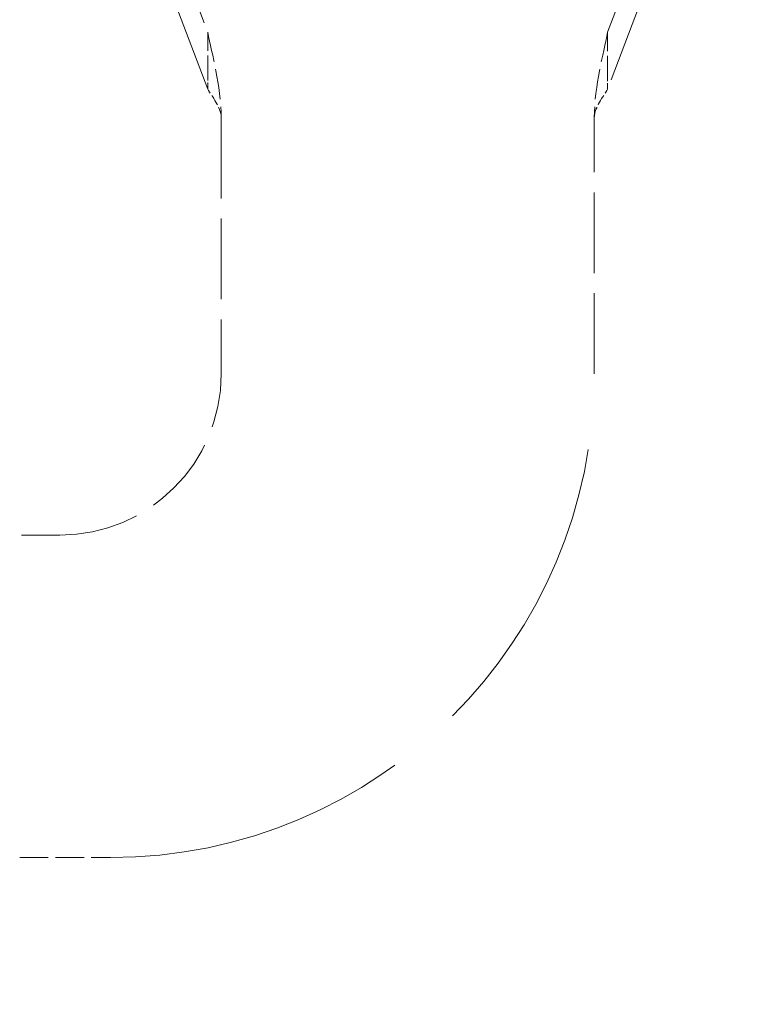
# Model space of a CAD drawing. Header units: millimetres. Extents: x 110 to 3135, y 110 to 2200.
# Tile 247 of 256: x 1450 to 1484, y 1522 to 1567. Entities that reach past the tile are written whole.
import ezdxf

# ---------------------------------------------------------------- set-up
doc = ezdxf.new("R2010")
doc.units = ezdxf.units.MM
doc.header["$LTSCALE"] = 11
doc.linetypes.add('DASHED', pattern=[0.2068, 0.1655, -0.0413])
for name, color, linetype, lineweight in [('Dimension (ISO)', 7, 'Continuous', 9), ('Hidden (ISO)', 7, 'DASHED', 9), ('Visible (ISO)', 7, 'Continuous', 18)]:
    doc.layers.add(name, color=color, linetype=linetype, lineweight=lineweight)
doc.styles.add('Note Text (ISO)', font='tahoma.ttf')
doc.dimstyles.new('Default (ISO)', dxfattribs={"dimscale": 11, "dimtxt": 2.5, "dimasz": 2.5, "dimexe": 1, "dimexo": 1, "dimgap": 0.762, "dimtad": 1, "dimrnd": 1e-08, "dimtxsty": 'Note Text (ISO)', "dimcen": 0.09, "dimdle": 10, "dimclrd": 256, "dimclre": 256, "dimclrt": 256, "dimazin": 2, "dimtfac": 1, "dimtmove": 0, "dimatfit": 3, "dimfxl": 0, "dimtolj": 1, "dimtzin": 0, "dimlwd": -1, "dimlwe": -1, "dimarcsym": 0})

# ---------------------------------------------------------------- blocks, each defined once
blk = doc.blocks.new('*D14')
at = {"layer": 'Defpoints', "color": 0}
for p in [(1363.102, 1893.684), (1363.102, 1610.532), (1996.598, 1378.258)]:
    blk.add_point(p, dxfattribs=at)
at = {"layer": 'Dimension (ISO)'}
for p, q in [((1363.102, 1621.532), (1363.102, 1904.684)), ((1996.598, 1389.258), (1996.598, 1904.684)), ((1969.098, 1893.684), (1390.602, 1893.684))]:
    blk.add_line(p, q, dxfattribs=at)
for points in [[(1390.602, 1898.267), (1390.602, 1889.1), (1363.102, 1893.684)], [(1969.098, 1898.267), (1969.098, 1889.1), (1996.598, 1893.684)]]:
    blk.add_solid(points, dxfattribs=at)
at = {"layer": 'Dimension (ISO)', "insert": (1655.136, 1930.711), "char_height": 27.5, "attachment_point": 1, "style": 'Note Text (ISO)'}
blk.add_mtext('\\A1; 320', dxfattribs=at)
blk = doc.blocks.new('*D15')
at = {"layer": 'Defpoints', "color": 0}
for p in [(1664.09, 1812.183), (1363.102, 1610.532), (1664.09, 1397.501)]:
    blk.add_point(p, dxfattribs=at)
at = {"layer": 'Dimension (ISO)'}
for p, q in [((1363.102, 1621.532), (1363.102, 1823.183)), ((1664.09, 1408.501), (1664.09, 1823.183)), ((1390.602, 1812.183), (1636.59, 1812.183))]:
    blk.add_line(p, q, dxfattribs=at)
for points in [[(1390.602, 1816.766), (1390.602, 1807.6), (1363.102, 1812.183)], [(1636.59, 1816.766), (1636.59, 1807.6), (1664.09, 1812.183)]]:
    blk.add_solid(points, dxfattribs=at)
at = {"layer": 'Dimension (ISO)', "insert": (1466.849, 1849.155), "char_height": 27.5, "attachment_point": 1, "style": 'Note Text (ISO)'}
blk.add_mtext('\\A1;164', dxfattribs=at)

msp = doc.modelspace()

# ---------------------------------------------------------------- linework, layer by layer
at = {"layer": 'Hidden (ISO)', "ltscale": 3.650962}
for p, q in [((1453.37, 1581.049), (1458.83, 1566.64)), ((1477.016, 1566.64), (1482.476, 1581.049)), ((1458.83, 1564.048), (1453.37, 1578.456)), ((1482.476, 1578.456), (1477.016, 1564.048))]:
    msp.add_line(p, q, dxfattribs=at)
at = {"layer": 'Hidden (ISO)', "ltscale": 0.469498}
for p, q in [((1458.83, 1564.722), (1458.83, 1566.64)), ((1477.016, 1566.64), (1477.016, 1564.722))]:
    msp.add_line(p, q, dxfattribs=at)
at = {"layer": 'Hidden (ISO)', "ltscale": 0.164894}
for p, q in [((1458.83, 1564.048), (1458.83, 1564.722)), ((1477.016, 1564.722), (1477.016, 1564.048))]:
    msp.add_line(p, q, dxfattribs=at)
at = {"layer": 'Hidden (ISO)', "ltscale": 2.017064}
for p, q in [((1459.441, 1562.751), (1459.441, 1551.096)), ((1476.406, 1551.096), (1476.406, 1562.751))]:
    msp.add_line(p, q, dxfattribs=at)
at = {"layer": 'Hidden (ISO)', "ltscale": 1.427732}
msp.add_line((1443.857, 1543.763), (1452.107, 1543.763), dxfattribs=at)
at = {"layer": 'Hidden (ISO)', "ltscale": 0.715006}
msp.add_line((1450.274, 1529.096), (1454.406, 1529.096), dxfattribs=at)
at = {"layer": 'Hidden (ISO)', "ltscale": 7.188023}
msp.add_arc((1339.59, 1397.501), 321.75, 0, 84.44127, dxfattribs=at)
at = {"layer": 'Hidden (ISO)', "ltscale": 7.03456}
msp.add_arc((1339.573, 1397.54), 321.75, 23.53471, 69.12835, dxfattribs=at)
at = {"layer": 'Hidden (ISO)', "ltscale": 7.108645}
msp.add_arc((1339.573, 1397.54), 321.75, 23.05454, 69.12835, dxfattribs=at)
at = {"layer": 'Hidden (ISO)', "ltscale": 7.266844}
msp.add_arc((1351.605, 1357.984), 320.833, 31.6724, 73.00191, dxfattribs=at)
at = {"layer": 'Hidden (ISO)', "ltscale": 1.993529}
msp.add_arc((1452.107, 1551.096), 7.333, 270, 0, dxfattribs=at)
at = {"layer": 'Hidden (ISO)', "ltscale": 7.595727}
msp.add_arc((1454.406, 1551.096), 22, 270, 0, dxfattribs=at)
at = {"layer": 'Hidden (ISO)', "ltscale": 0.756207}
for points in [[(1458.83, 1566.64), (1459.026, 1565.619), (1459.418, 1564.267), (1459.441, 1562.751)], [(1477.016, 1566.64), (1476.82, 1565.619), (1476.429, 1564.267), (1476.406, 1562.751)]]:
    msp.add_open_spline(points, degree=3, dxfattribs=at)
at = {"layer": 'Hidden (ISO)', "ltscale": 0.272779}
for points in [[(1459.441, 1562.751), (1459.418, 1563.257), (1459.026, 1563.707), (1458.83, 1564.048)], [(1476.406, 1562.751), (1476.429, 1563.257), (1476.82, 1563.707), (1477.016, 1564.048)]]:
    msp.add_open_spline(points, degree=3, dxfattribs=at)
at = {"layer": 'Visible (ISO)'}
for centre, start, end in [((1339.59, 1397.501), 0, 84.48852), ((1339.573, 1397.54), 23.53471, 69.12835)]:
    msp.add_arc(centre, 324.5, start, end, dxfattribs=at)

# ---------------------------------------------------------------- dimensions: what is measured, and where the dimension line sits
at = {"layer": 'Dimension (ISO)'}
dim = msp.add_linear_dim(base=(1363.102, 1893.684), p1=(1996.598, 1378.258), p2=(1363.102, 1610.532), angle=180, text=' 320', dimstyle='Default (ISO)', override={"dimdec": 2, "dimlfac": 0.545455, "dimtp": 0, "dimtm": 0, "dimtdec": 2, "dimtofl": 0, "dimatfit": 1}, dxfattribs=at)
dim.commit()
dim.dimension.update_dxf_attribs({"geometry": '*D14', "text_midpoint": (1691.252, 1893.684), "dimtype": 160})
dim = msp.add_linear_dim(base=(1664.09, 1812.183), p1=(1363.102, 1610.532), p2=(1664.09, 1397.501), angle=180, dimstyle='Default (ISO)', override={"dimdec": 0, "dimlfac": 0.545455, "dimtp": 0, "dimtm": 0, "dimtdec": 0, "dimtofl": 0, "dimatfit": 1}, dxfattribs=at)
dim.commit()
dim.dimension.update_dxf_attribs({"geometry": '*D15', "text_midpoint": (1495.263, 1812.183), "dimtype": 160})

doc.saveas('drawing.dxf')
